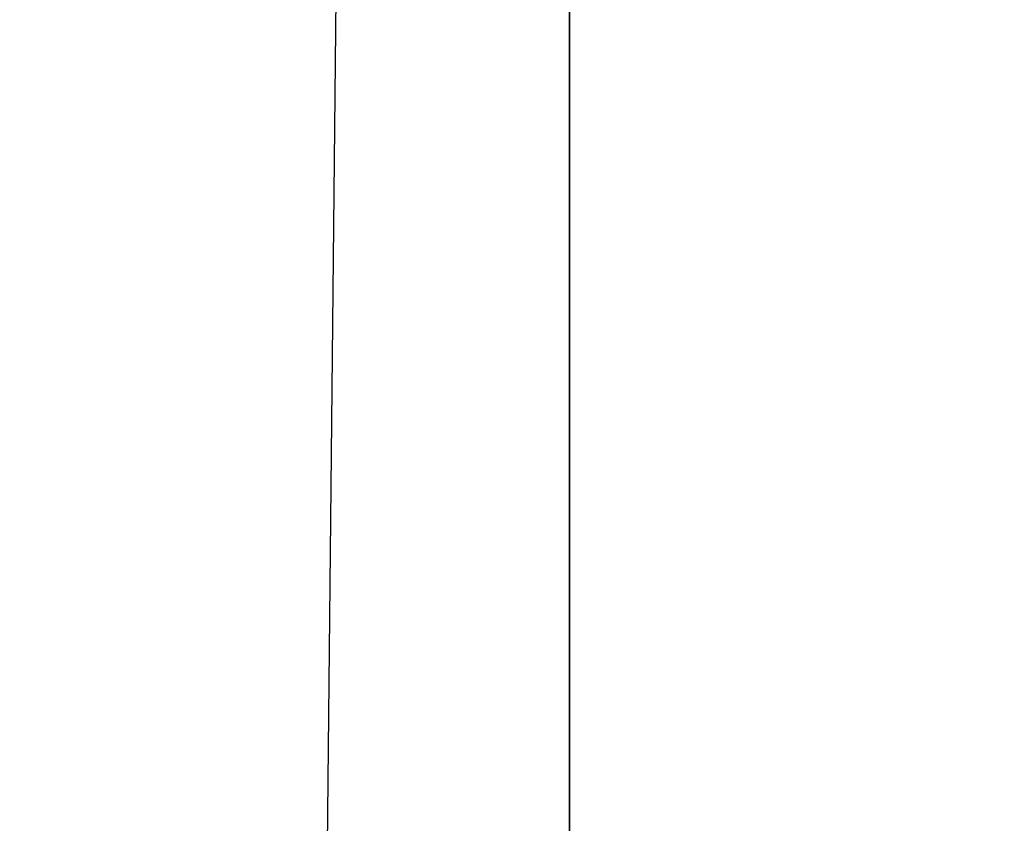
# Model space of a CAD drawing. Header units: millimetres. Extents: x 0 to 160, y 0 to 226.
# Tile 125 of 256: x 67.68904 to 67.69794, y 134.63175 to 134.63902. Entities that reach past the tile are written whole.
import ezdxf

# ---------------------------------------------------------------- set-up
doc = ezdxf.new("R2010")
doc.units = ezdxf.units.MM
doc.header["$LTSCALE"] = 25.4
doc.layers.get('0').update_dxf_attribs({"true_color": 0xff5454})

# ---------------------------------------------------------------- blocks, each defined once
blk = doc.blocks.new('AMALFI-9155-9154.STL')
at = {"color": 18, "true_color": 0x000000}
mesh = blk.add_polyface(dxfattribs=at)
corners = [(-7.0989761, 166.8888092, 189.8274841), (-6.704885, 164.9266663, 178.3600159), (-7.0989761, 162.9403534, 179.0904694), (-6.704885, 168.8751221, 189.0970306)]
mesh.append_faces([[corners[k] for k in face] for face in [(0, 1, 2), (1, 0, 3)]], dxfattribs={"vtx0": -1, "color": 18})
at = {"color": 250, "true_color": 0x262626}
mesh = blk.add_polyface(dxfattribs=at)
corners = [(-7.00282, 167.6819305, 136.0064087), (-8.6144829, 166.6794891, 135.8423004), (-7.0712833, 167.6174469, 135.4973755), (-8.537405, 166.7492218, 136.349411)]
mesh.append_faces([[corners[k] for k in face] for face in [(0, 1, 2), (1, 0, 3)]], dxfattribs={"vtx0": -1, "color": 250})
at = {"color": 18, "true_color": 0x000000}
mesh = blk.add_polyface(dxfattribs=at)
corners = [(-7.1195765, 164.8684387, 190.5704498), (-7.0989761, 162.9403534, 179.0904694), (-7.1195765, 160.9199829, 179.8334503), (-7.0989761, 166.8888092, 189.8274841)]
mesh.append_faces([[corners[k] for k in face] for face in [(0, 1, 2), (1, 0, 3)]], dxfattribs={"vtx0": -1, "color": 18})
at = {"color": 250, "true_color": 0x262626}
mesh = blk.add_polyface(dxfattribs=at)
corners = [(-8.6144829, 166.6794891, 135.8423004), (-10.0766544, 164.2528381, 132.4727936), (-7.0712833, 166.2368622, 131.7431793)]
mesh.append_faces([[corners[k] for k in face] for face in [(0, 1, 2)]], dxfattribs={"color": 250})

msp = doc.modelspace()

# ---------------------------------------------------------------- block references
at = {"color": 0}
msp.add_blockref('AMALFI-9155-9154.STL', (74.792984, -32.0426979, -3.1232841), dxfattribs=at)

doc.saveas('drawing.dxf')
